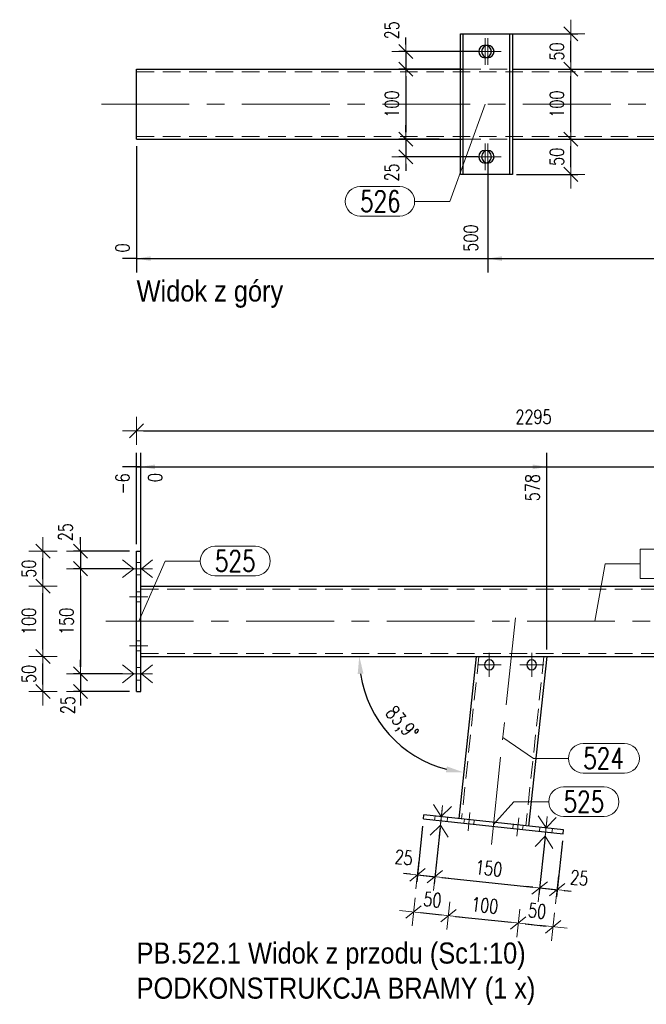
# Model space of a CAD drawing. Header units: millimetres. Extents: x -870 to -358, y 12812 to 13184.
# Tile 27 of 33: x -666 to -577, y 12913 to 13053. Entities that reach past the tile are written whole.
import ezdxf

# ---------------------------------------------------------------- set-up
doc = ezdxf.new("R2010")
doc.units = ezdxf.units.MM
doc.header["$LTSCALE"] = 10
doc.linetypes.add('HIDDEN', pattern=[0.375, 0.25, -0.125])
doc.linetypes.add('MITTE', pattern=[2, 1.25, -0.25, 0.25, -0.25])
doc.layers.get('Defpoints').update_dxf_attribs({"color": 1})
for name, color, linetype, lineweight in [('PS_Bolt', 4, 'Continuous', 13), ('PS_DIM', 4, 'Continuous', 13), ('PS_Hidden', 2, 'HIDDEN', 9), ('PS_Mid', 5, 'MITTE', 15), ('PS_Plate', 35, 'Continuous', 30), ('PS_Pos', 1, 'Continuous', 15), ('PS_Shape', 161, 'Continuous', 30), ('PS_SOLID', 7, 'Continuous', 30), ('PS_TEXT', 3, 'Continuous', 18)]:
    doc.layers.add(name, color=color, linetype=linetype, lineweight=lineweight)
doc.styles.add('gil', font='txt', dxfattribs={"width": 0.9})
doc.styles.add('simplex', font='simplex.shx', dxfattribs={"width": 0.75})
doc.dimstyles.new('1_10_GŁ_DS1-LS10', dxfattribs={"dimtxt": 2, "dimasz": 2, "dimexe": 2, "dimexo": 1, "dimgap": 1, "dimtad": 1, "dimjust": 4, "dimdec": 0, "dimlfac": 10, "dimtxsty": 'simplex', "dimblk1": 'NONE', "dimsah": 1, "dimcen": 2, "dimclrd": 256, "dimclre": 256, "dimclrt": 3, "dimadec": 1, "dimazin": 0, "dimtfac": 1, "dimtdec": 0, "dimtmove": 2, "dimatfit": 3, "dimfxl": 1, "dimarcsym": 0})
doc.dimstyles.new('1_10_PRZ', dxfattribs={"dimtxt": 2, "dimasz": 1, "dimexe": 2, "dimexo": 5, "dimgap": 1, "dimtad": 1, "dimdec": 0, "dimlfac": 10, "dimtxsty": 'simplex', "dimblk": 'dimznak', "dimcen": 2, "dimse1": 1, "dimse2": 1, "dimclrt": 3, "dimadec": 1, "dimazin": 0, "dimtfac": 1, "dimtdec": 0, "dimtix": 1, "dimtmove": 2, "dimatfit": 3, "dimldrblk": 'dim-grot', "dimfxl": 1, "dimarcsym": 0})
doc.dimstyles.new('1_10_SC', dxfattribs={"dimtxt": 2, "dimasz": 1, "dimexe": 1, "dimexo": 1, "dimgap": 1, "dimtad": 1, "dimdec": 0, "dimlfac": 10, "dimtxsty": 'simplex', "dimblk": 'dimznak', "dimcen": 2, "dimclrd": 256, "dimclre": 256, "dimclrt": 3, "dimadec": 1, "dimazin": 0, "dimtfac": 1, "dimtdec": 0, "dimtix": 1, "dimtmove": 2, "dimatfit": 3, "dimldrblk": 'dim-grot', "dimfxl": 1, "dimarcsym": 0})
doc.dimstyles.new('średnice', dxfattribs={"dimtxt": 2, "dimasz": 2.5, "dimexe": 1, "dimexo": 1, "dimgap": 1, "dimtad": 1, "dimdec": 0, "dimlfac": 10, "dimtxsty": 'simplex', "dimcen": 2, "dimclrd": 256, "dimclre": 256, "dimclrt": 3, "dimadec": 1, "dimazin": 0, "dimtfac": 1, "dimtdec": 0, "dimtix": 1, "dimtmove": 1, "dimatfit": 0, "dimfxl": 1, "dimarcsym": 0})

# ---------------------------------------------------------------- blocks, each defined once
blk = doc.blocks.new('dimznak')
at = {"color": 0}
for points in [[(0, 2), (0, -2)], [(-2, 0), (2, 0)]]:
    blk.add_lwpolyline(points, dxfattribs=at)
at = {"color": 2}
blk.add_lwpolyline([(1, 1), (-1, -1)], dxfattribs=at)
blk = doc.blocks.new('*D36')
at = {"layer": 'Defpoints', "color": 0, "transparency": 16777216}
for p in [(-600.09, 13048.72), (-611.35, 13046.22), (-602.43, 13046.22)]:
    blk.add_point(p, dxfattribs=at)
at = {"layer": 'PS_DIM', "lineweight": -2, "transparency": 16777216}
for p, q in [((-611.35, 13049.72), (-611.35, 13050.72)), ((-601.09, 13048.72), (-612.35, 13048.72)), ((-611.35, 13048.72), (-611.35, 13046.22)), ((-603.43, 13046.22), (-612.35, 13046.22)), ((-611.35, 13045.22), (-611.35, 13044.22))]:
    blk.add_line(p, q, dxfattribs=at)
for p, rotation in [((-611.35, 13048.72), 270), ((-611.35, 13046.22), 90)]:
    blk.add_blockref('dimznak', p, dxfattribs=dict(at, rotation=rotation))
at = {"layer": 'PS_DIM', "color": 3, "transparency": 16777216, "insert": (-613.35, 13051.74), "char_height": 2, "attachment_point": 5, "rotation": 90, "style": 'simplex'}
blk.add_mtext('25', dxfattribs=at)
blk = doc.blocks.new('dim-grot')
blk.add_hatch(color=256).paths.add_polyline_path([(0, 0), (-2, 0.5), (-2, -0.5)])
blk.add_lwpolyline([(0, 0), (-2, 0.5), (-2, -0.5), (0, 0)])
blk = doc.blocks.new('*D37')
at = {"layer": 'Defpoints', "color": 0, "transparency": 16777216}
for p in [(-602.43, 13046.22), (-611.35, 13036.22), (-605.62, 13036.22)]:
    blk.add_point(p, dxfattribs=at)
at = {"layer": 'PS_DIM', "lineweight": -2, "transparency": 16777216}
for p, q in [((-603.43, 13046.22), (-612.35, 13046.22)), ((-611.35, 13045.22), (-611.35, 13037.22)), ((-606.62, 13036.22), (-612.35, 13036.22))]:
    blk.add_line(p, q, dxfattribs=at)
for p, rotation in [((-611.35, 13046.22), 90), ((-611.35, 13036.22), 270)]:
    blk.add_blockref('dimznak', p, dxfattribs=dict(at, rotation=rotation))
at = {"layer": 'PS_DIM', "color": 3, "transparency": 16777216, "insert": (-613.35, 13041.22), "char_height": 2, "attachment_point": 5, "rotation": 90, "style": 'simplex'}
blk.add_mtext('100', dxfattribs=at)
blk = doc.blocks.new('*D38')
at = {"layer": 'Defpoints', "color": 0, "transparency": 16777216}
for p in [(-605.62, 13036.22), (-611.35, 13033.72), (-600.09, 13033.72)]:
    blk.add_point(p, dxfattribs=at)
at = {"layer": 'PS_DIM', "lineweight": -2, "transparency": 16777216}
for p, q in [((-611.35, 13037.22), (-611.35, 13038.22)), ((-606.62, 13036.22), (-612.35, 13036.22)), ((-611.35, 13036.22), (-611.35, 13033.72)), ((-601.09, 13033.72), (-612.35, 13033.72)), ((-611.35, 13032.72), (-611.35, 13031.72))]:
    blk.add_line(p, q, dxfattribs=at)
for p, rotation in [((-611.35, 13036.22), 270), ((-611.35, 13033.72), 90)]:
    blk.add_blockref('dimznak', p, dxfattribs=dict(at, rotation=rotation))
at = {"layer": 'PS_DIM', "color": 3, "transparency": 16777216, "insert": (-613.35, 13031.49), "char_height": 2, "attachment_point": 5, "rotation": 90, "style": 'simplex'}
blk.add_mtext('25', dxfattribs=at)
blk = doc.blocks.new('*D39')
at = {"layer": 'Defpoints', "color": 0, "transparency": 16777216}
for p in [(-596.59, 13036.22), (-587.88, 13036.22), (-596.59, 13031.22)]:
    blk.add_point(p, dxfattribs=at)
at = {"layer": 'PS_DIM', "lineweight": -2, "transparency": 16777216}
for p, q in [((-595.59, 13036.22), (-586.88, 13036.22)), ((-587.88, 13032.22), (-587.88, 13035.22)), ((-595.59, 13031.22), (-586.88, 13031.22))]:
    blk.add_line(p, q, dxfattribs=at)
for p, rotation in [((-587.88, 13036.22), 90), ((-587.88, 13031.22), 270)]:
    blk.add_blockref('dimznak', p, dxfattribs=dict(at, rotation=rotation))
at = {"layer": 'PS_DIM', "color": 3, "transparency": 16777216, "insert": (-589.88, 13033.72), "char_height": 2, "attachment_point": 5, "rotation": 90, "style": 'simplex'}
blk.add_mtext('50', dxfattribs=at)
blk = doc.blocks.new('*D40')
at = {"layer": 'Defpoints', "color": 0, "transparency": 16777216}
for p in [(-587.88, 13046.22), (-587.88, 13046.22), (-596.59, 13036.22)]:
    blk.add_point(p, dxfattribs=at)
at = {"layer": 'PS_DIM', "lineweight": -2, "transparency": 16777216}
for p, q in [((-587.88, 13037.22), (-587.88, 13045.22)), ((-595.59, 13036.22), (-586.88, 13036.22))]:
    blk.add_line(p, q, dxfattribs=at)
for p, rotation in [((-587.88, 13046.22), 90), ((-587.88, 13036.22), 270)]:
    blk.add_blockref('dimznak', p, dxfattribs=dict(at, rotation=rotation))
at = {"layer": 'PS_DIM', "color": 3, "transparency": 16777216, "insert": (-589.88, 13041.22), "char_height": 2, "attachment_point": 5, "rotation": 90, "style": 'simplex'}
blk.add_mtext('100', dxfattribs=at)
blk = doc.blocks.new('*D41')
at = {"layer": 'Defpoints', "color": 0, "transparency": 16777216}
for p in [(-597.24, 13051.22), (-587.88, 13051.22), (-587.88, 13046.22)]:
    blk.add_point(p, dxfattribs=at)
at = {"layer": 'PS_DIM', "lineweight": -2, "transparency": 16777216}
for p, q in [((-596.24, 13051.22), (-586.88, 13051.22)), ((-587.88, 13047.22), (-587.88, 13050.22))]:
    blk.add_line(p, q, dxfattribs=at)
for p, rotation in [((-587.88, 13051.22), 90), ((-587.88, 13046.22), 270)]:
    blk.add_blockref('dimznak', p, dxfattribs=dict(at, rotation=rotation))
at = {"layer": 'PS_DIM', "color": 3, "transparency": 16777216, "insert": (-589.88, 13048.72), "char_height": 2, "attachment_point": 5, "rotation": 90, "style": 'simplex'}
blk.add_mtext('50', dxfattribs=at)
blk = doc.blocks.new('*D42')
at = {"layer": 'Defpoints', "color": 0, "transparency": 16777216}
for p in [(-649.69, 13036.22), (-649.69, 13036.22), (-649.69, 13019.22)]:
    blk.add_point(p, dxfattribs=at)
at = {"layer": 'PS_DIM', "lineweight": -2, "transparency": 16777216}
for p, q in [((-649.69, 13035.22), (-649.69, 13017.22)), ((-649.69, 13035.22), (-649.69, 13017.22)), ((-649.69, 13019.22), (-651.69, 13019.22)), ((-649.69, 13019.22), (-649.69, 13019.22)), ((-647.69, 13019.22), (-645.69, 13019.22))]:
    blk.add_line(p, q, dxfattribs=at)
at = {"layer": 'PS_DIM', "transparency": 16777216}
blk.add_solid([(-647.69, 13019.55), (-647.69, 13018.88), (-649.69, 13019.22)], dxfattribs=at)
at = {"layer": 'PS_DIM', "color": 3, "transparency": 16777216, "insert": (-651.71, 13020.74), "char_height": 2, "attachment_point": 5, "rotation": 90, "style": 'simplex'}
blk.add_mtext('0', dxfattribs=at)
blk = doc.blocks.new('_None')
blk = doc.blocks.new('*D43')
at = {"layer": 'Defpoints', "color": 0, "transparency": 16777216}
for p in [(-649.69, 13036.22), (-599.69, 13033.72), (-599.69, 13019.22)]:
    blk.add_point(p, dxfattribs=at)
at = {"layer": 'PS_DIM', "lineweight": -2, "transparency": 16777216}
for p, q in [((-649.69, 13035.22), (-649.69, 13017.22)), ((-599.69, 13032.72), (-599.69, 13017.22)), ((-649.69, 13019.22), (-651.69, 13019.22)), ((-649.69, 13019.22), (-599.69, 13019.22)), ((-597.69, 13019.22), (-595.69, 13019.22))]:
    blk.add_line(p, q, dxfattribs=at)
at = {"layer": 'PS_DIM', "transparency": 16777216}
blk.add_solid([(-597.69, 13019.55), (-597.69, 13018.88), (-599.69, 13019.22)], dxfattribs=at)
at = {"layer": 'PS_DIM', "color": 3, "transparency": 16777216, "insert": (-602.11, 13022.13), "char_height": 2, "attachment_point": 5, "rotation": 90, "style": 'simplex'}
blk.add_mtext('500', dxfattribs=at)
blk = doc.blocks.new('*D44')
at = {"layer": 'Defpoints', "color": 0, "transparency": 16777216}
for p in [(-649.69, 13036.22), (-540.19, 13036.22), (-540.19, 13019.22)]:
    blk.add_point(p, dxfattribs=at)
at = {"layer": 'PS_DIM', "lineweight": -2, "transparency": 16777216}
for p, q in [((-649.69, 13035.22), (-649.69, 13017.22)), ((-540.19, 13035.22), (-540.19, 13017.22)), ((-649.69, 13019.22), (-542.19, 13019.22))]:
    blk.add_line(p, q, dxfattribs=at)
at = {"layer": 'PS_DIM', "transparency": 16777216}
blk.add_solid([(-542.19, 13019.55), (-542.19, 13018.88), (-540.19, 13019.22)], dxfattribs=at)
at = {"layer": 'PS_DIM', "color": 3, "transparency": 16777216, "insert": (-542.61, 13022.88), "char_height": 2, "attachment_point": 5, "rotation": 90, "style": 'simplex'}
blk.add_mtext('2490', dxfattribs=at)
blk = doc.blocks.new('*D90')
at = {"layer": 'Defpoints', "color": 0, "transparency": 16777216}
for p in [(-649.09, 12989.54), (-649.69, 12977.54), (-649.09, 12962.54)]:
    blk.add_point(p, dxfattribs=at)
at = {"layer": 'PS_DIM', "lineweight": -2, "transparency": 16777216}
for p, q in [((-649.69, 12978.54), (-649.69, 12991.54)), ((-649.09, 12963.54), (-649.09, 12991.54)), ((-649.69, 12989.54), (-651.69, 12989.54)), ((-649.69, 12989.54), (-649.09, 12989.54)), ((-647.09, 12989.54), (-645.09, 12989.54))]:
    blk.add_line(p, q, dxfattribs=at)
at = {"layer": 'PS_DIM', "transparency": 16777216}
blk.add_solid([(-647.09, 12989.88), (-647.09, 12989.21), (-649.09, 12989.54)], dxfattribs=at)
at = {"layer": 'PS_DIM', "color": 3, "transparency": 16777216, "insert": (-651.71, 12987.13), "char_height": 2, "attachment_point": 5, "rotation": 90, "style": 'simplex'}
blk.add_mtext('-6', dxfattribs=at)
blk = doc.blocks.new('*D91')
at = {"layer": 'Defpoints', "color": 0, "transparency": 16777216}
for p in [(-649.09, 12989.54), (-649.09, 12977.54), (-649.09, 12962.54)]:
    blk.add_point(p, dxfattribs=at)
at = {"layer": 'PS_DIM', "lineweight": -2, "transparency": 16777216}
for p, q in [((-649.09, 12978.54), (-649.09, 12991.54)), ((-649.09, 12963.54), (-649.09, 12991.54)), ((-649.09, 12989.54), (-651.09, 12989.54)), ((-647.09, 12989.54), (-645.09, 12989.54))]:
    blk.add_line(p, q, dxfattribs=at)
at = {"layer": 'PS_DIM', "transparency": 16777216}
blk.add_solid([(-647.09, 12989.88), (-647.09, 12989.21), (-649.09, 12989.54)], dxfattribs=at)
at = {"layer": 'PS_DIM', "color": 3, "transparency": 16777216, "insert": (-647.07, 12988.02), "char_height": 2, "attachment_point": 5, "rotation": 90, "style": 'simplex'}
blk.add_mtext('0', dxfattribs=at)
blk = doc.blocks.new('*D92')
at = {"layer": 'Defpoints', "color": 0, "transparency": 16777216}
for p in [(-591.3, 12989.54), (-649.09, 12962.54), (-591.3, 12962.54)]:
    blk.add_point(p, dxfattribs=at)
at = {"layer": 'PS_DIM', "lineweight": -2, "transparency": 16777216}
for p, q in [((-649.09, 12963.54), (-649.09, 12991.54)), ((-591.3, 12963.54), (-591.3, 12991.54)), ((-649.09, 12989.54), (-593.3, 12989.54))]:
    blk.add_line(p, q, dxfattribs=at)
at = {"layer": 'PS_DIM', "transparency": 16777216}
blk.add_solid([(-593.3, 12989.88), (-593.3, 12989.21), (-591.3, 12989.54)], dxfattribs=at)
at = {"layer": 'PS_DIM', "color": 3, "transparency": 16777216, "insert": (-593.32, 12986.59), "char_height": 2, "attachment_point": 5, "rotation": 90, "style": 'simplex'}
blk.add_mtext('578', dxfattribs=at)
blk = doc.blocks.new('*D93')
at = {"layer": 'Defpoints', "color": 0, "transparency": 16777216}
for p in [(-537.3, 12989.54), (-537.3, 12977.54), (-649.09, 12962.54)]:
    blk.add_point(p, dxfattribs=at)
at = {"layer": 'PS_DIM', "lineweight": -2, "transparency": 16777216}
for p, q in [((-649.09, 12963.54), (-649.09, 12991.54)), ((-537.3, 12978.54), (-537.3, 12991.54)), ((-649.09, 12989.54), (-539.3, 12989.54))]:
    blk.add_line(p, q, dxfattribs=at)
at = {"layer": 'PS_DIM', "transparency": 16777216}
blk.add_solid([(-539.3, 12989.88), (-539.3, 12989.21), (-537.3, 12989.54)], dxfattribs=at)
at = {"layer": 'PS_DIM', "color": 3, "transparency": 16777216, "insert": (-539.32, 12985.88), "char_height": 2, "attachment_point": 5, "rotation": 90, "style": 'simplex'}
blk.add_mtext('2283', dxfattribs=at)
blk = doc.blocks.new('*D94')
at = {"layer": 'Defpoints', "color": 0, "transparency": 16777216}
for p in [(-536.7, 12989.54), (-536.7, 12977.54), (-649.09, 12962.54)]:
    blk.add_point(p, dxfattribs=at)
at = {"layer": 'PS_DIM', "lineweight": -2, "transparency": 16777216}
for p, q in [((-649.09, 12963.54), (-649.09, 12991.54)), ((-536.7, 12978.54), (-536.7, 12991.54)), ((-649.09, 12989.54), (-538.7, 12989.54))]:
    blk.add_line(p, q, dxfattribs=at)
at = {"layer": 'PS_DIM', "transparency": 16777216}
blk.add_solid([(-538.7, 12989.88), (-538.7, 12989.21), (-536.7, 12989.54)], dxfattribs=at)
at = {"layer": 'PS_DIM', "color": 3, "transparency": 16777216, "insert": (-534.68, 12985.92), "char_height": 2, "attachment_point": 5, "rotation": 90, "style": 'simplex'}
blk.add_mtext('2289', dxfattribs=at)
blk = doc.blocks.new('*D95')
at = {"layer": 'Defpoints', "color": 0, "transparency": 16777216}
for p in [(-649.69, 12977.54), (-657.69, 12975.04), (-649.69, 12975.04)]:
    blk.add_point(p, dxfattribs=at)
at = {"layer": 'PS_DIM', "lineweight": -2, "transparency": 16777216}
for p, q in [((-657.69, 12978.54), (-657.69, 12979.54)), ((-650.69, 12977.54), (-658.69, 12977.54)), ((-657.69, 12977.54), (-657.69, 12975.04)), ((-650.69, 12975.04), (-658.69, 12975.04)), ((-657.69, 12974.04), (-657.69, 12973.04))]:
    blk.add_line(p, q, dxfattribs=at)
for p, rotation in [((-657.69, 12977.54), 270), ((-657.69, 12975.04), 90)]:
    blk.add_blockref('dimznak', p, dxfattribs=dict(at, rotation=rotation))
at = {"layer": 'PS_DIM', "color": 3, "transparency": 16777216, "insert": (-659.8, 12980.25), "char_height": 2, "attachment_point": 5, "rotation": 90, "style": 'simplex'}
blk.add_mtext('25', dxfattribs=at)
blk = doc.blocks.new('*D96')
at = {"layer": 'Defpoints', "color": 0, "transparency": 16777216}
for p in [(-649.69, 12975.04), (-657.69, 12960.04), (-650.69, 12960.04)]:
    blk.add_point(p, dxfattribs=at)
at = {"layer": 'PS_DIM', "lineweight": -2, "transparency": 16777216}
for p, q in [((-650.69, 12975.04), (-658.69, 12975.04)), ((-657.69, 12974.04), (-657.69, 12961.04)), ((-651.69, 12960.04), (-658.69, 12960.04))]:
    blk.add_line(p, q, dxfattribs=at)
for p, rotation in [((-657.69, 12975.04), 90), ((-657.69, 12960.04), 270)]:
    blk.add_blockref('dimznak', p, dxfattribs=dict(at, rotation=rotation))
at = {"layer": 'PS_DIM', "color": 3, "transparency": 16777216, "insert": (-659.69, 12967.54), "char_height": 2, "attachment_point": 5, "rotation": 90, "style": 'simplex'}
blk.add_mtext('150', dxfattribs=at)
blk = doc.blocks.new('*D97')
at = {"layer": 'Defpoints', "color": 0, "transparency": 16777216}
for p in [(-650.69, 12960.04), (-657.69, 12957.54), (-649.69, 12957.54)]:
    blk.add_point(p, dxfattribs=at)
at = {"layer": 'PS_DIM', "lineweight": -2, "transparency": 16777216}
for p, q in [((-657.69, 12961.04), (-657.69, 12962.04)), ((-651.69, 12960.04), (-658.69, 12960.04)), ((-657.69, 12960.04), (-657.69, 12957.54)), ((-650.69, 12957.54), (-658.69, 12957.54)), ((-657.69, 12956.54), (-657.69, 12955.54))]:
    blk.add_line(p, q, dxfattribs=at)
for p, rotation in [((-657.69, 12960.04), 270), ((-657.69, 12957.54), 90)]:
    blk.add_blockref('dimznak', p, dxfattribs=dict(at, rotation=rotation))
at = {"layer": 'PS_DIM', "color": 3, "transparency": 16777216, "insert": (-659.48, 12955.6), "char_height": 2, "attachment_point": 5, "rotation": 90, "style": 'simplex'}
blk.add_mtext('25', dxfattribs=at)
blk = doc.blocks.new('*D98')
at = {"layer": 'Defpoints', "color": 0, "transparency": 16777216}
for p in [(-663.02, 12962.54), (-649.09, 12962.54), (-649.69, 12957.54)]:
    blk.add_point(p, dxfattribs=at)
at = {"layer": 'PS_DIM', "color": 0, "lineweight": -2, "transparency": 16777216}
blk.add_line((-663.02, 12958.54), (-663.02, 12961.54), dxfattribs=at)
for p, rotation in [((-663.02, 12962.54), 90), ((-663.02, 12957.54), 270)]:
    blk.add_blockref('dimznak', p, dxfattribs=dict(at, rotation=rotation))
at = {"layer": 'PS_DIM', "color": 3, "transparency": 16777216, "insert": (-665.02, 12960.04), "char_height": 2, "attachment_point": 5, "rotation": 90, "style": 'simplex'}
blk.add_mtext('50', dxfattribs=at)
blk = doc.blocks.new('*D99')
at = {"layer": 'Defpoints', "color": 0, "transparency": 16777216}
for p in [(-663.02, 12972.54), (-649.09, 12972.54), (-649.09, 12962.54)]:
    blk.add_point(p, dxfattribs=at)
at = {"layer": 'PS_DIM', "color": 0, "lineweight": -2, "transparency": 16777216}
blk.add_line((-663.02, 12963.54), (-663.02, 12971.54), dxfattribs=at)
for p, rotation in [((-663.02, 12972.54), 90), ((-663.02, 12962.54), 270)]:
    blk.add_blockref('dimznak', p, dxfattribs=dict(at, rotation=rotation))
at = {"layer": 'PS_DIM', "color": 3, "transparency": 16777216, "insert": (-665.02, 12967.54), "char_height": 2, "attachment_point": 5, "rotation": 90, "style": 'simplex'}
blk.add_mtext('100', dxfattribs=at)
blk = doc.blocks.new('*D100')
at = {"layer": 'Defpoints', "color": 0, "transparency": 16777216}
for p in [(-663.02, 12977.54), (-649.69, 12977.54), (-649.09, 12972.54)]:
    blk.add_point(p, dxfattribs=at)
at = {"layer": 'PS_DIM', "color": 0, "lineweight": -2, "transparency": 16777216}
blk.add_line((-663.02, 12973.54), (-663.02, 12976.54), dxfattribs=at)
for p, rotation in [((-663.02, 12977.54), 90), ((-663.02, 12972.54), 270)]:
    blk.add_blockref('dimznak', p, dxfattribs=dict(at, rotation=rotation))
at = {"layer": 'PS_DIM', "color": 3, "transparency": 16777216, "insert": (-665.02, 12975.04), "char_height": 2, "attachment_point": 5, "rotation": 90, "style": 'simplex'}
blk.add_mtext('50', dxfattribs=at)
blk = doc.blocks.new('*D107')
at = {"layer": 'Defpoints', "color": 0, "transparency": 16777216}
for p in [(-608.86, 12939.38), (-606.37, 12939.11), (-607.22, 12931.16)]:
    blk.add_point(p, dxfattribs=at)
at = {"layer": 'PS_DIM', "lineweight": -2, "transparency": 16777216}
for p, q in [((-608.97, 12938.38), (-609.82, 12930.43)), ((-606.48, 12938.12), (-607.33, 12930.16)), ((-610.7, 12931.53), (-611.7, 12931.63)), ((-609.71, 12931.42), (-607.22, 12931.16)), ((-606.23, 12931.05), (-605.23, 12930.94))]:
    blk.add_line(p, q, dxfattribs=at)
for p, rotation in [((-609.71, 12931.42), 353.9079972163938), ((-607.22, 12931.16), 173.9079972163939)]:
    blk.add_blockref('dimznak', p, dxfattribs=dict(at, rotation=rotation))
at = {"layer": 'PS_DIM', "color": 3, "transparency": 16777216, "insert": (-611.66, 12933.91), "char_height": 2, "attachment_point": 5, "rotation": 353.908, "style": 'simplex'}
blk.add_mtext('25', dxfattribs=at)
blk = doc.blocks.new('*D108')
at = {"layer": 'Defpoints', "color": 0, "transparency": 16777216}
for p in [(-606.37, 12939.11), (-591.43, 12937.82), (-592.31, 12929.56)]:
    blk.add_point(p, dxfattribs=at)
at = {"layer": 'PS_DIM', "lineweight": -2, "transparency": 16777216}
for p, q in [((-606.48, 12938.12), (-607.33, 12930.16)), ((-591.53, 12936.82), (-592.41, 12928.57)), ((-606.23, 12931.05), (-593.3, 12929.67))]:
    blk.add_line(p, q, dxfattribs=at)
for p, rotation in [((-607.22, 12931.16), 173.9079972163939), ((-592.31, 12929.56), 353.9079972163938)]:
    blk.add_blockref('dimznak', p, dxfattribs=dict(at, rotation=rotation))
at = {"layer": 'PS_DIM', "color": 3, "transparency": 16777216, "insert": (-599.55, 12932.35), "char_height": 2, "attachment_point": 5, "rotation": 353.908, "style": 'simplex'}
blk.add_mtext('150', dxfattribs=at)
blk = doc.blocks.new('*D109')
at = {"layer": 'Defpoints', "color": 0, "transparency": 16777216}
for p in [(-591.43, 12937.82), (-588.97, 12937.25), (-589.82, 12929.3)]:
    blk.add_point(p, dxfattribs=at)
at = {"layer": 'PS_DIM', "lineweight": -2, "transparency": 16777216}
for p, q in [((-591.53, 12936.82), (-592.41, 12928.57)), ((-589.08, 12936.26), (-589.93, 12928.3)), ((-593.3, 12929.67), (-594.3, 12929.78)), ((-592.31, 12929.56), (-589.82, 12929.3)), ((-588.83, 12929.19), (-587.83, 12929.09))]:
    blk.add_line(p, q, dxfattribs=at)
for p, rotation in [((-592.31, 12929.56), 353.9079972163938), ((-589.82, 12929.3), 173.9079972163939)]:
    blk.add_blockref('dimznak', p, dxfattribs=dict(at, rotation=rotation))
at = {"layer": 'PS_DIM', "color": 3, "transparency": 16777216, "insert": (-586.68, 12930.99), "char_height": 2, "attachment_point": 5, "rotation": 353.908, "style": 'simplex'}
blk.add_mtext('25', dxfattribs=at)
blk = doc.blocks.new('*D110')
at = {"layer": 'Defpoints', "color": 0, "transparency": 16777216}
for p in [(-608.8, 12939.97), (-603.82, 12939.44), (-605.3, 12925.61)]:
    blk.add_point(p, dxfattribs=at)
at = {"layer": 'PS_DIM', "color": 0, "lineweight": -2, "transparency": 16777216}
blk.add_line((-609.28, 12926.04), (-606.3, 12925.72), dxfattribs=at)
for p, rotation in [((-610.27, 12926.14), 173.9079972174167), ((-605.3, 12925.61), 353.9079972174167)]:
    blk.add_blockref('dimznak', p, dxfattribs=dict(at, rotation=rotation))
at = {"layer": 'PS_DIM', "color": 3, "transparency": 16777216, "insert": (-607.57, 12927.87), "char_height": 2, "attachment_point": 5, "rotation": 353.908, "style": 'simplex'}
blk.add_mtext('50', dxfattribs=at)
blk = doc.blocks.new('*D111')
at = {"layer": 'Defpoints', "color": 0, "transparency": 16777216}
for p in [(-603.82, 12939.44), (-593.88, 12938.38), (-595.36, 12924.55)]:
    blk.add_point(p, dxfattribs=at)
at = {"layer": 'PS_DIM', "color": 0, "lineweight": -2, "transparency": 16777216}
blk.add_line((-604.31, 12925.51), (-596.35, 12924.66), dxfattribs=at)
for p, rotation in [((-605.3, 12925.61), 173.9079972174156), ((-595.36, 12924.55), 353.9079972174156)]:
    blk.add_blockref('dimznak', p, dxfattribs=dict(at, rotation=rotation))
at = {"layer": 'PS_DIM', "color": 3, "transparency": 16777216, "insert": (-600.12, 12927.07), "char_height": 2, "attachment_point": 5, "rotation": 353.908, "style": 'simplex'}
blk.add_mtext('100', dxfattribs=at)
blk = doc.blocks.new('*D112')
at = {"layer": 'Defpoints', "color": 0, "transparency": 16777216}
for p in [(-593.88, 12938.38), (-588.91, 12937.85), (-590.39, 12924.02)]:
    blk.add_point(p, dxfattribs=at)
at = {"layer": 'PS_DIM', "color": 0, "lineweight": -2, "transparency": 16777216}
blk.add_line((-594.36, 12924.44), (-591.38, 12924.13), dxfattribs=at)
for p, rotation in [((-595.36, 12924.55), 173.9079972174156), ((-590.39, 12924.02), 353.9079972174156)]:
    blk.add_blockref('dimznak', p, dxfattribs=dict(at, rotation=rotation))
at = {"layer": 'PS_DIM', "color": 3, "transparency": 16777216, "insert": (-592.66, 12926.27), "char_height": 2, "attachment_point": 5, "rotation": 353.908, "style": 'simplex'}
blk.add_mtext('50', dxfattribs=at)
blk = doc.blocks.new('*D113')
at = {"layer": 'Defpoints', "color": 0, "transparency": 16777216}
for p in [(-649.09, 12962.54), (-601.36, 12962.54), (-564.97, 12962.54), (-616.05, 12954.74), (-603.82, 12939.44)]:
    blk.add_point(p, dxfattribs=at)
at = {"layer": 'PS_DIM', "lineweight": -2, "transparency": 16777216}
blk.add_arc((-601.36, 12962.54), 16.63, 188.6203, 255.2877, dxfattribs=at)
at = {"layer": 'PS_DIM', "transparency": 16777216}
for points in [[(-618.22, 12960.02), (-617.39, 12960.08), (-617.99, 12962.54)], [(-605.51, 12946.87), (-605.66, 12946.05), (-603.12, 12946.01)]]:
    blk.add_solid(points, dxfattribs=at)
at = {"layer": 'PS_DIM', "color": 3, "transparency": 16777216, "insert": (-612.1, 12952.89), "char_height": 2, "attachment_point": 5, "rotation": 311.954, "style": 'simplex'}
blk.add_mtext('83,9°', dxfattribs=at)
blk = doc.blocks.new('*D114')
at = {"layer": 'Defpoints', "color": 0, "transparency": 16777216}
for p in [(-536.7, 12977.54), (-517.49, 12977.54), (-588.97, 12937.25)]:
    blk.add_point(p, dxfattribs=at)
at = {"layer": 'PS_DIM', "color": 0, "lineweight": -2, "transparency": 16777216}
blk.add_line((-517.49, 12938.25), (-517.49, 12976.54), dxfattribs=at)
for p, rotation in [((-517.49, 12977.54), 90), ((-517.49, 12937.25), 270)]:
    blk.add_blockref('dimznak', p, dxfattribs=dict(at, rotation=rotation))
at = {"layer": 'PS_DIM', "color": 3, "transparency": 16777216, "insert": (-519.49, 12957.4), "char_height": 2, "attachment_point": 5, "rotation": 90, "style": 'simplex'}
blk.add_mtext('403', dxfattribs=at)
blk = doc.blocks.new('*D115')
at = {"layer": 'Defpoints', "color": 0, "transparency": 16777216}
for p in [(-536.7, 12994.69), (-649.69, 12977.54), (-536.7, 12977.54)]:
    blk.add_point(p, dxfattribs=at)
at = {"layer": 'PS_DIM', "color": 0, "lineweight": -2, "transparency": 16777216}
blk.add_line((-648.69, 12994.69), (-537.7, 12994.69), dxfattribs=at)
at = {"layer": 'PS_DIM', "color": 0, "lineweight": -2, "transparency": 16777216, "rotation": 180}
blk.add_blockref('dimznak', (-649.69, 12994.69), dxfattribs=at)
at = {"layer": 'PS_DIM', "color": 0, "lineweight": -2, "transparency": 16777216}
blk.add_blockref('dimznak', (-536.7, 12994.69), dxfattribs=at)
at = {"layer": 'PS_DIM', "color": 3, "transparency": 16777216, "insert": (-593.19, 12996.69), "char_height": 2, "attachment_point": 5, "style": 'simplex'}
blk.add_mtext('2295', dxfattribs=at)
blk = doc.blocks.new('*X158')
at = {"layer": 'PS_Mid', "color": 5, "linetype": 'MITTE'}
for p, q in [((-600.09, 13050.62), (-600.09, 13046.82)), ((-598.19, 13048.72), (-601.99, 13048.72)), ((-600.09, 13035.62), (-600.09, 13031.82)), ((-598.19, 13033.72), (-601.99, 13033.72))]:
    blk.add_line(p, q, dxfattribs=at)
at = {"layer": 'PS_SOLID', "color": 7, "linetype": 'Continuous'}
for p, q in [((-603.59, 13051.22), (-596.59, 13051.22)), ((-603.59, 13031.22), (-603.59, 13051.22)), ((-596.59, 13051.22), (-596.59, 13031.22)), ((-596.59, 13031.22), (-603.59, 13031.22))]:
    blk.add_line(p, q, dxfattribs=at)
at = {"layer": 'PS_SOLID', "color": 7, "extrusion": (0, 0, -1)}
for centre in [(600.09, 13048.72), (600.09, 13033.72)]:
    blk.add_circle(centre, 0.9, dxfattribs=at)
blk = doc.blocks.new('*X159')
at = {"color": 1}
for p, q in [((-600.09, 13041.22), (-605.11, 13027.37)), ((-617.89, 13029.47), (-612.21, 13029.47)), ((-610.11, 13027.37), (-605.11, 13027.37)), ((-617.89, 13025.27), (-612.21, 13025.27))]:
    blk.add_line(p, q, dxfattribs=at)
for centre, start, end in [((-617.89, 13027.37), 90, 270), ((-612.21, 13027.37), 270, 90)]:
    blk.add_arc(centre, 2.1, start, end, dxfattribs=at)
at = {"color": 30, "style": 'simplex', "width": 0.75}
blk.add_text('526', height=3, dxfattribs=at).set_placement((-617.89, 13025.87))
blk = doc.blocks.new('*X161')
at = {"color": 3, "style": 'gil', "width": 0.9}
blk.add_text('Widok z góry', height=3, dxfattribs=at).set_placement((-649.69, 13013.1))
blk = doc.blocks.new('*X192')
at = {"layer": 'PS_Hidden', "color": 2, "linetype": 'HIDDEN'}
for p, q in [((-649.09, 12975.94), (-649.69, 12975.94)), ((-649.09, 12974.14), (-649.69, 12974.14)), ((-649.69, 12971.74), (-649.09, 12971.74)), ((-649.09, 12972.14), (-564.97, 12972.14)), ((-649.69, 12970.34), (-649.09, 12970.34)), ((-649.69, 12964.74), (-649.09, 12964.74)), ((-649.69, 12963.34), (-649.09, 12963.34)), ((-649.09, 12962.94), (-564.97, 12962.94)), ((-600.96, 12962.54), (-603.43, 12939.4)), ((-591.7, 12962.54), (-594.28, 12938.42)), ((-649.09, 12960.94), (-649.69, 12960.94)), ((-649.09, 12959.14), (-649.69, 12959.14)), ((-607.21, 12939.8), (-607.27, 12939.21)), ((-605.42, 12939.61), (-605.48, 12939.01)), ((-603.09, 12938.76), (-603.03, 12939.36)), ((-601.7, 12938.61), (-601.64, 12939.21)), ((-596.13, 12938.02), (-596.07, 12938.61)), ((-594.74, 12937.87), (-594.68, 12938.47)), ((-592.29, 12938.21), (-592.35, 12937.61)), ((-590.5, 12938.02), (-590.56, 12937.42))]:
    blk.add_line(p, q, dxfattribs=at)
at = {"layer": 'PS_Mid', "color": 5, "linetype": 'MITTE'}
for p, q in [((-650.69, 12975.04), (-648.09, 12975.04)), ((-648.09, 12971.04), (-650.69, 12971.04)), ((-654.09, 12967.54), (-564.97, 12967.54)), ((-595.74, 12968.05), (-599.38, 12933.94)), ((-648.09, 12964.04), (-650.69, 12964.04)), ((-599.48, 12963.04), (-599.48, 12959.64)), ((-599.48, 12963.04), (-599.48, 12959.64)), ((-593.44, 12963.04), (-593.44, 12959.64)), ((-593.44, 12963.04), (-593.44, 12959.64)), ((-650.69, 12960.04), (-648.09, 12960.04)), ((-597.78, 12961.34), (-601.18, 12961.34)), ((-597.78, 12961.34), (-601.18, 12961.34)), ((-591.74, 12961.34), (-595.14, 12961.34)), ((-591.74, 12961.34), (-595.14, 12961.34)), ((-606.48, 12938.12), (-606.2, 12940.7)), ((-602.23, 12940.28), (-602.5, 12937.69)), ((-595.27, 12939.53), (-595.54, 12936.95)), ((-591.57, 12936.52), (-591.29, 12939.11))]:
    blk.add_line(p, q, dxfattribs=at)
at = {"layer": 'PS_SOLID', "color": 7, "linetype": 'Continuous'}
for p, q in [((-649.69, 12957.54), (-649.69, 12977.54)), ((-649.69, 12977.54), (-649.09, 12977.54)), ((-649.09, 12957.54), (-649.09, 12977.54)), ((-649.09, 12972.54), (-564.97, 12972.54)), ((-649.09, 12962.54), (-564.97, 12962.54)), ((-601.36, 12962.54), (-603.82, 12939.44)), ((-601.36, 12962.54), (-591.3, 12962.54)), ((-591.3, 12962.54), (-593.88, 12938.38)), ((-649.69, 12957.54), (-649.09, 12957.54)), ((-608.86, 12939.38), (-608.8, 12939.97)), ((-608.86, 12939.38), (-588.97, 12937.25)), ((-588.91, 12937.85), (-608.8, 12939.97)), ((-588.97, 12937.25), (-588.91, 12937.85))]:
    blk.add_line(p, q, dxfattribs=at)
at = {"layer": 'PS_SOLID', "color": 7, "extrusion": (0, 0, -1)}
for centre in [(599.48, 12961.34), (593.44, 12961.34)]:
    blk.add_circle(centre, 0.7, dxfattribs=at)
blk = doc.blocks.new('*X196')
at = {"color": 4, "linetype": 'Continuous'}
for p, q in [((-607.41, 12941.43), (-606.31, 12939.71)), ((-606.14, 12941.3), (-606.61, 12936.92)), ((-606.31, 12939.71), (-604.87, 12941.16)), ((-607.88, 12937.06), (-606.44, 12938.51)), ((-606.44, 12938.51), (-605.34, 12936.79))]:
    blk.add_line(p, q, dxfattribs=at)
blk = doc.blocks.new('*X197')
at = {"color": 4, "linetype": 'Continuous'}
for p, q in [((-592.5, 12939.84), (-591.4, 12938.11)), ((-591.23, 12939.71), (-591.69, 12935.33)), ((-591.4, 12938.11), (-589.95, 12939.57)), ((-592.97, 12935.47), (-591.52, 12936.92)), ((-591.52, 12936.92), (-590.42, 12935.19))]:
    blk.add_line(p, q, dxfattribs=at)
blk = doc.blocks.new('*X198')
at = {"color": 3, "linetype": 'Continuous'}
for p, q in [((-650.09, 12975.04), (-651.69, 12976.32)), ((-649.01, 12975.04), (-647.41, 12976.32)), ((-651.69, 12973.76), (-650.09, 12975.04)), ((-651.69, 12975.04), (-647.41, 12975.04)), ((-647.41, 12973.76), (-649.01, 12975.04))]:
    blk.add_line(p, q, dxfattribs=at)
blk = doc.blocks.new('*X199')
at = {"color": 3, "linetype": 'Continuous'}
for p, q in [((-650.09, 12960.04), (-651.69, 12961.32)), ((-651.69, 12958.76), (-650.09, 12960.04)), ((-651.69, 12960.04), (-647.41, 12960.04)), ((-649.01, 12960.04), (-647.41, 12961.32)), ((-647.41, 12958.76), (-649.01, 12960.04))]:
    blk.add_line(p, q, dxfattribs=at)
blk = doc.blocks.new('*X202')
at = {"color": 1}
for p, q in [((-597.56, 12950.99), (-593.21, 12948.01)), ((-586.11, 12950.11), (-580.21, 12950.11)), ((-593.21, 12948.01), (-588.21, 12948.01)), ((-586.11, 12945.91), (-580.21, 12945.91))]:
    blk.add_line(p, q, dxfattribs=at)
for centre, start, end in [((-586.11, 12948.01), 90, 270), ((-580.21, 12948.01), 270, 90)]:
    blk.add_arc(centre, 2.1, start, end, dxfattribs=at)
at = {"color": 30, "style": 'simplex', "width": 0.75}
blk.add_text('524', height=3, dxfattribs=at).set_placement((-586.11, 12946.51))
blk = doc.blocks.new('*X203')
at = {"color": 1}
for p, q in [((-567.99, 12977.82), (-577.98, 12977.82)), ((-577.98, 12977.82), (-577.98, 12973.62)), ((-567.99, 12973.62), (-567.99, 12977.82)), ((-584.47, 12967.54), (-582.98, 12975.72)), ((-582.98, 12975.72), (-577.98, 12975.72)), ((-577.98, 12973.62), (-567.99, 12973.62))]:
    blk.add_line(p, q, dxfattribs=at)
at = {"color": 30, "style": 'simplex', "width": 0.75}
blk.add_text('522', height=3, dxfattribs=at).set_placement((-575.88, 12974.22))
blk = doc.blocks.new('*X204')
at = {"color": 1}
for p, q in [((-588.91, 12943.94), (-583.13, 12943.94)), ((-598.88, 12938.61), (-596.01, 12941.84)), ((-596.01, 12941.84), (-591.01, 12941.84)), ((-588.91, 12939.74), (-583.13, 12939.74))]:
    blk.add_line(p, q, dxfattribs=at)
for centre, start, end in [((-588.91, 12941.84), 90, 270), ((-583.13, 12941.84), 270, 90)]:
    blk.add_arc(centre, 2.1, start, end, dxfattribs=at)
at = {"color": 30, "style": 'simplex', "width": 0.75}
blk.add_text('525', height=3, dxfattribs=at).set_placement((-588.91, 12940.34))
blk = doc.blocks.new('*X206')
at = {"color": 1}
for p, q in [((-638.54, 12978.23), (-632.76, 12978.23)), ((-649.39, 12967.54), (-645.64, 12976.13)), ((-645.64, 12976.13), (-640.64, 12976.13)), ((-638.54, 12974.03), (-632.76, 12974.03))]:
    blk.add_line(p, q, dxfattribs=at)
for centre, start, end in [((-638.54, 12976.13), 90, 270), ((-632.76, 12976.13), 270, 90)]:
    blk.add_arc(centre, 2.1, start, end, dxfattribs=at)
at = {"color": 30, "style": 'simplex', "width": 0.75}
blk.add_text('525', height=3, dxfattribs=at).set_placement((-638.54, 12974.63))
blk = doc.blocks.new('*X207')
at = {"color": 3, "style": 'gil', "width": 0.9}
for s, p in [('PB.522.1 Widok z przodu (Sc1:10)', (-649.69, 12918.78)), ('PODKONSTRUKCJA BRAMY (1 x)', (-649.69, 12913.78))]:
    blk.add_text(s, height=3, dxfattribs=at).set_placement(p)
blk = doc.blocks.new('*X251')
at = {"layer": 'PS_Hidden', "color": 2, "linetype": 'HIDDEN'}
for p, q in [((-649.69, 13045.82), (-572.19, 13045.82)), ((-603.19, 13046.22), (-596.19, 13046.22)), ((-649.69, 13036.62), (-572.19, 13036.62)), ((-603.19, 13036.22), (-596.19, 13036.22))]:
    blk.add_line(p, q, dxfattribs=at)
at = {"layer": 'PS_Mid', "color": 5, "linetype": 'MITTE'}
for p, q in [((-599.69, 13050.62), (-599.69, 13046.82)), ((-597.79, 13048.72), (-601.59, 13048.72)), ((-654.69, 13041.22), (-572.19, 13041.22)), ((-599.69, 13035.62), (-599.69, 13031.82)), ((-597.79, 13033.72), (-601.59, 13033.72))]:
    blk.add_line(p, q, dxfattribs=at)
at = {"layer": 'PS_SOLID', "color": 7, "linetype": 'Continuous'}
for p, q in [((-603.19, 13051.22), (-596.19, 13051.22)), ((-603.19, 13031.22), (-603.19, 13051.22)), ((-596.19, 13051.22), (-596.19, 13031.22)), ((-649.69, 13036.22), (-649.69, 13046.22)), ((-649.69, 13046.22), (-603.19, 13046.22)), ((-596.19, 13046.22), (-572.19, 13046.22)), ((-649.69, 13036.22), (-603.19, 13036.22)), ((-596.19, 13036.22), (-572.19, 13036.22)), ((-596.19, 13031.22), (-603.19, 13031.22))]:
    blk.add_line(p, q, dxfattribs=at)
at = {"layer": 'PS_SOLID', "color": 7, "extrusion": (0, 0, -1)}
for centre in [(599.69, 13048.72), (599.69, 13033.72)]:
    blk.add_circle(centre, 0.9, dxfattribs=at)

msp = doc.modelspace()

# ---------------------------------------------------------------- block references
at = {"layer": 'PS_Bolt', "color": 3}
for name in ['*X198', '*X199']:
    msp.add_blockref(name, (0, 0), dxfattribs=at)
at = {"layer": 'PS_Bolt', "color": 4}
for name in ['*X196', '*X197']:
    msp.add_blockref(name, (0, 0), dxfattribs=at)
at = {"layer": 'PS_Plate'}
msp.add_blockref('*X158', (0, 0), dxfattribs=at)
at = {"layer": 'PS_Pos'}
for name in ['*X159', '*X206', '*X203', '*X202', '*X204']:
    msp.add_blockref(name, (0, 0), dxfattribs=at)
at = {"layer": 'PS_Shape', "color": 20}
for name in ['*X251', '*X192']:
    msp.add_blockref(name, (0, 0), dxfattribs=at)
at = {"layer": 'PS_TEXT'}
for name in ['*X161', '*X207']:
    msp.add_blockref(name, (0, 0), dxfattribs=at)

# ---------------------------------------------------------------- dimensions: what is measured, and where the dimension line sits
at = {"layer": 'PS_DIM'}
for base, p1, p2, angle, picture, middle, dimtype in [((-611.35, 13046.22), (-600.09, 13048.72), (-602.43, 13046.22), 90, '*D36', (-613.35, 13051.74), 128), ((-611.35, 13033.72), (-605.62, 13036.22), (-600.09, 13033.72), 90, '*D38', (-613.35, 13031.49), 128), ((-657.69, 12975.04), (-649.69, 12977.54), (-649.69, 12975.04), 90, '*D95', (-659.8, 12980.25), 128), ((-657.69, 12957.54), (-650.69, 12960.04), (-649.69, 12957.54), 90, '*D97', (-659.48, 12955.6), 128), ((-607.22, 12931.16), (-608.86, 12939.38), (-606.37, 12939.11), 353.908, '*D107', (-611.66, 12933.91), 129), ((-589.82, 12929.3), (-591.43, 12937.82), (-588.97, 12937.25), 173.908, '*D109', (-586.68, 12930.99), 128)]:
    dim = msp.add_linear_dim(base=base, p1=p1, p2=p2, angle=angle, dimstyle='1_10_SC', dxfattribs=at)
    dim.commit()
    dim.dimension.update_dxf_attribs({"geometry": picture, "text_midpoint": middle, "dimtype": dimtype})
for base, p1, p2, angle, dimstyle, picture, middle in [((-587.88, 13051.22), (-587.88, 13046.22), (-597.24, 13051.22), 90, '1_10_SC', '*D41', (-589.88, 13048.72)), ((-611.35, 13036.22), (-602.43, 13046.22), (-605.62, 13036.22), 90, '1_10_SC', '*D37', (-613.35, 13041.22)), ((-587.88, 13046.22), (-596.59, 13036.22), (-587.88, 13046.22), 90, '1_10_SC', '*D40', (-589.88, 13041.22)), ((-587.88, 13036.22), (-596.59, 13031.22), (-596.59, 13036.22), 90, '1_10_SC', '*D39', (-589.88, 13033.72)), ((-663.02, 12977.54), (-649.09, 12972.54), (-649.69, 12977.54), 90, '1_10_PRZ', '*D100', (-665.02, 12975.04)), ((-517.49, 12977.54), (-588.97, 12937.25), (-536.7, 12977.54), 90, '1_10_PRZ', '*D114', (-519.49, 12957.4)), ((-657.69, 12960.04), (-649.69, 12975.04), (-650.69, 12960.04), 90, '1_10_SC', '*D96', (-659.69, 12967.54)), ((-663.02, 12972.54), (-649.09, 12962.54), (-649.09, 12972.54), 90, '1_10_PRZ', '*D99', (-665.02, 12967.54)), ((-663.02, 12962.54), (-649.69, 12957.54), (-649.09, 12962.54), 90, '1_10_PRZ', '*D98', (-665.02, 12960.04)), ((-592.31, 12929.56), (-606.37, 12939.11), (-591.43, 12937.82), 173.908, '1_10_SC', '*D108', (-599.55, 12932.35)), ((-595.36, 12924.55), (-603.82, 12939.44), (-593.88, 12938.38), 173.908, '1_10_PRZ', '*D111', (-600.12, 12927.07)), ((-590.39, 12924.02), (-593.88, 12938.38), (-588.91, 12937.85), 173.908, '1_10_PRZ', '*D112', (-592.66, 12926.27))]:
    dim = msp.add_linear_dim(base=base, p1=p1, p2=p2, angle=angle, dimstyle=dimstyle, dxfattribs=at)
    dim.commit()
    dim.dimension.update_dxf_attribs({"geometry": picture, "text_midpoint": middle})
for base, p1, p2, picture, middle in [((-649.6855, 13019.2161), (-649.6856, 13036.2161), (-649.6855, 13036.2161), '*D42', (-651.7055, 13020.7361)), ((-599.69, 13019.22), (-649.69, 13036.22), (-599.69, 13033.72), '*D43', (-602.11, 13022.13)), ((-591.3, 12989.54), (-649.09, 12962.54), (-591.3, 12962.54), '*D92', (-593.32, 12986.59))]:
    dim = msp.add_linear_dim(base=base, p1=p1, p2=p2, dimstyle='1_10_GŁ_DS1-LS10', dxfattribs=at)
    dim.commit()
    dim.dimension.update_dxf_attribs({"geometry": picture, "text_midpoint": middle, "dimtype": 128, "text_rotation": 90})
for base, p1, p2, text, picture, middle in [((-540.19, 13019.22), (-649.69, 13036.22), (-540.19, 13036.22), '2490', '*D44', (-542.61, 13022.88)), ((-649.09, 12989.54), (-649.69, 12977.54), (-649.09, 12962.54), '-6', '*D90', (-651.71, 12987.13)), ((-649.09, 12989.54), (-649.09, 12977.54), (-649.09, 12962.54), '0', '*D91', (-647.07, 12988.02)), ((-537.3, 12989.54), (-649.09, 12962.54), (-537.3, 12977.54), '2283', '*D93', (-539.32, 12985.88)), ((-536.7, 12989.54), (-649.09, 12962.54), (-536.7, 12977.54), '2289', '*D94', (-534.68, 12985.92))]:
    dim = msp.add_linear_dim(base=base, p1=p1, p2=p2, text=text, dimstyle='1_10_GŁ_DS1-LS10', dxfattribs=at)
    dim.commit()
    dim.dimension.update_dxf_attribs({"geometry": picture, "text_midpoint": middle, "dimtype": 128, "text_rotation": 90})
dim = msp.add_linear_dim(base=(-536.7, 12994.69), p1=(-649.69, 12977.54), p2=(-536.7, 12977.54), text='2295', dimstyle='1_10_PRZ', dxfattribs=at)
dim.commit()
dim.dimension.update_dxf_attribs({"geometry": '*D115', "text_midpoint": (-593.19, 12996.69)})
dim = msp.add_angular_dim_2l(base=(-616.05, 12954.74), line1=((-601.36, 12962.54), (-603.82, 12939.44)), line2=((-649.09, 12962.54), (-564.97, 12962.54)), dimstyle='średnice', dxfattribs=at)
dim.commit()
dim.dimension.update_dxf_attribs({"geometry": '*D113', "text_midpoint": (-612.1, 12952.89)})
dim = msp.add_aligned_dim(p1=(-608.8, 12939.97), p2=(-603.82, 12939.44), distance=-13.91, dimstyle='1_10_PRZ', dxfattribs=at)
dim.commit()
dim.dimension.update_dxf_attribs({"geometry": '*D110', "text_midpoint": (-607.57, 12927.87)})

doc.saveas('drawing.dxf')
